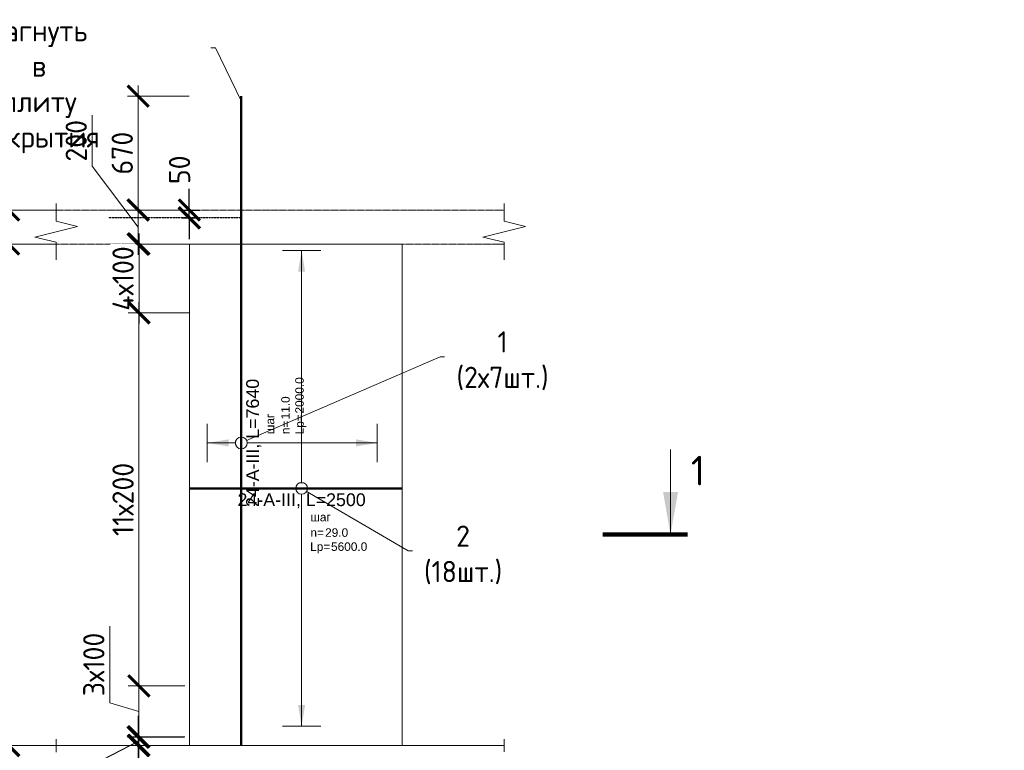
# Model space of a CAD drawing. Header units: millimetres. Extents: x 263826 to 1718326, y -423071 to 70137.
# Tile 57 of 256: x 547708 to 559294, y -391486 to -382890. Entities that reach past the tile are written whole.
import ezdxf
from ezdxf import colors
from ezdxf.entities.mleader import LeaderData, LeaderLine
from ezdxf.enums import TextEntityAlignment as Align
from ezdxf.math import Vec2, Vec3

# ---------------------------------------------------------------- set-up
doc = ezdxf.new("R2010")
doc.units = ezdxf.units.MM
doc.set_wipeout_variables(frame=1)
doc.linetypes.add('01 Штриховая _4 мм_', pattern=[6, 3.5, -2.5])
doc.linetypes.add('GOST2.303 4', pattern=[7, 5, -2, 0])
for name, color, linetype, lineweight in [('AF_Perekritie', 90, 'Continuous', 18), ('AF_Stena', 90, 'Continuous', 18), ('KR_Fundament', 253, 'Continuous', 18), ('АрмСтер', 2, 'Continuous', 50), ('Выноски', 20, 'Continuous', 20), ('подоснова', 151, 'Continuous', 5), ('РАЗМЕРЫ', 1, 'Continuous', 9)]:
    doc.layers.add(name, color=color, linetype=linetype, lineweight=lineweight)
doc.layers.add('АрмСтер_атрибуты', color=2, linetype='Continuous', lineweight=0, plot=False)
doc.styles.add('GOST-2.304_Type-B', font='GOST_Common.ttf')
doc.styles.get("Standard").update_dxf_attribs({"font": 'arial.ttf'})
doc.styles.add('Аннотативный', font='arial.ttf')
doc.dimstyles.new('мой 25', dxfattribs={"dimscale": 100, "dimtxt": 2.5, "dimasz": 2.5, "dimexe": 1.25, "dimexo": 0.625, "dimtad": 1, "dimdec": 0, "dimlfac": 0.5, "dimtxsty": 'GOST-2.304_Type-B', "dimblk": 'ARCHTICK', "dimcen": 2.5, "dimdle": 1.25, "dimaunit": 1, "dimadec": 1, "dimazin": 2, "dimtfac": 1, "dimtdec": 0, "dimtmove": 1, "dimatfit": 3, "dimfxl": 6, "dimfxlon": 1, "dimtfill": 1, "dimlwd": -1, "dimlwe": -1, "dimarcsym": 0})
doc.dimstyles.new('СПДС', dxfattribs={"dimscale": 100, "dimtxt": 2.5, "dimasz": 2.5, "dimexe": 1.25, "dimexo": 0, "dimtad": 1, "dimdec": 0, "dimtxsty": 'GOST-2.304_Type-B', "dimblk": 'ARCHTICK', "dimcen": 2.5, "dimdle": 2, "dimadec": 0, "dimazin": 2, "dimtfac": 0.75, "dimtdec": 0, "dimtmove": 1, "dimatfit": 3, "dimfxl": 1, "dimtolj": 1, "dimarcsym": 1})

# ---------------------------------------------------------------- blocks, each defined once
blk = doc.blocks.new('_None')
blk = doc.blocks.new('_ArchTick')
at = {"color": 0, "linetype": 'ByBlock', "const_width": 0.15}
blk.add_lwpolyline([(-0.5, -0.5), (0.5, 0.5)], dxfattribs=at)
blk = doc.blocks.new('*D1574')
at = {"layer": 'DEFPOINTS', "color": 0, "lineweight": 0, "transparency": 16777216}
for p in [(549102, -385130), (549668, -385130), (549668, -385530)]:
    blk.add_point(p, dxfattribs=at)
at = {"layer": 'РАЗМЕРЫ', "color": 0, "linetype": 'Continuous', "transparency": 16777216}
for p, q in [((548561, -384615), (548561, -384015)), ((549102, -385330), (548561, -384615)), ((549102, -385655), (549102, -385005)), ((549606, -385130), (548977, -385130)), ((549606, -385530), (548977, -385530))]:
    blk.add_line(p, q, dxfattribs=at)
at = {"layer": 'РАЗМЕРЫ', "color": 0, "transparency": 16777216, "xscale": 250, "yscale": 250, "zscale": 250}
for p, rotation in [((549102, -385130), 90), ((549102, -385530), 270)]:
    blk.add_blockref('_ArchTick', p, dxfattribs=dict(at, rotation=rotation))
at = {"layer": 'РАЗМЕРЫ', "color": 0, "lineweight": 0, "transparency": 16777216, "insert": (548373, -384315), "char_height": 250, "attachment_point": 5, "rotation": 90, "style": 'GOST-2.304_Type-B', "bg_fill": 3, "box_fill_scale": 1.1, "bg_fill_color": 256, "bg_fill_true_color": 13158600, "bg_fill_transparency": 0}
blk.add_mtext('200', dxfattribs=at)
blk = doc.blocks.new('*U1342')
at = {"layer": 'РАЗМЕРЫ'}
for p, q in [((112.5, 1400), (-112.5, 1400)), ((112.5, -1400), (-112.5, -1400))]:
    blk.add_line(p, q, dxfattribs=at)
at = {"layer": 'РАЗМЕРЫ', "ltscale": 15}
blk.add_line((0, -1400), (0, 1400), dxfattribs=at)
at = {"layer": 'РАЗМЕРЫ'}
for points in [[(0, 1400), (20.9, 1274.8), (-20.9, 1274.8)], [(0, -1400), (20.9, -1274.8), (-20.9, -1274.8)]]:
    blk.add_solid(points, dxfattribs=at)
at = {"layer": 'АрмСтер_атрибуты', "color": 215, "ltscale": 15, "style": 'Аннотативный'}
for s, p in [('шаг', (51.4, -194.2)), ('n=', (51.4, -285.1)), ('Lр=', (50.2, -367.8))]:
    blk.add_text(s, height=50, dxfattribs=at).set_placement(p)
at = {"layer": 'АрмСтер_атрибуты', "flags": 9}
for tag, p in [('МАССА', (-1033.5, -10.5)), ('ОБОЗНАЧЕНИЕ', (-1033.5, -124.4))]:
    blk.add_attdef(tag, p, '', height=75, dxfattribs=at)
at = {"layer": 'АрмСтер_атрибуты', "style": 'Аннотативный', "flags": 8}
blk.add_attdef('ПОЗ', (110, 29.6), '', height=75, dxfattribs=at)
at = {"layer": 'АрмСтер_атрибуты', "color": 215, "style": 'Аннотативный'}
for tag, p, flags in [('ШАГ', (190.9, -194.2), 10), ('КОЛ', (138, -285.1), 8), ('ШИРИНА', (172.9, -367.8), 8)]:
    blk.add_attdef(tag, p, '', height=50, dxfattribs=dict(at, flags=flags))
at = {"linetype": 'Continuous', "lineweight": 0}
blk.add_wipeout([(35, 0), (28.3, 20.6), (10.8, 33.3), (-10.8, 33.3), (-28.3, 20.6), (-35, 0), (-28.3, -20.6), (-10.8, -33.3), (10.8, -33.3), (28.3, -20.6)], dxfattribs=at)
at = {"color": 0, "linetype": 'ByBlock', "lineweight": -2, "ltscale": 100}
blk.add_line((-657.5, 0), (592.5, 0), dxfattribs=at)
at = {"layer": 'РАЗМЕРЫ'}
blk.add_circle((0, 0), 35, dxfattribs=at)
at = {"layer": 'АрмСтер_атрибуты', "style": 'Аннотативный', "flags": 8}
blk.add_attdef('НАИМЕНОВАНИЕ', text='', height=75, dxfattribs=at).set_placement((0, -29.3), align=Align.TOP_CENTER)
blk = doc.blocks.new('*U1647')
at = {"layer": 'РАЗМЕРЫ'}
for p, q in [((112.5, 200), (-112.5, 200)), ((112.5, -800), (-112.5, -800))]:
    blk.add_line(p, q, dxfattribs=at)
at = {"layer": 'РАЗМЕРЫ', "ltscale": 15}
blk.add_line((0, -800), (0, 200), dxfattribs=at)
at = {"layer": 'РАЗМЕРЫ'}
for points in [[(0, 200), (20.9, 74.8), (-20.9, 74.8)], [(0, -800), (20.9, -674.8), (-20.9, -674.8)]]:
    blk.add_solid(points, dxfattribs=at)
at = {"layer": 'АрмСтер_атрибуты', "color": 215, "ltscale": 15, "style": 'Аннотативный'}
for s, p in [('шаг', (51.4, -194.2)), ('n=', (51.4, -285.1)), ('Lр=', (50.2, -367.8))]:
    blk.add_text(s, height=50, dxfattribs=at).set_placement(p)
at = {"layer": 'АрмСтер_атрибуты', "flags": 9}
for tag, p in [('МАССА', (-2096, -10.5)), ('ОБОЗНАЧЕНИЕ', (-2096, -124.4))]:
    blk.add_attdef(tag, p, '', height=75, dxfattribs=at)
at = {"layer": 'АрмСтер_атрибуты', "style": 'Аннотативный', "flags": 8}
blk.add_attdef('ПОЗ', (110, 29.6), '', height=75, dxfattribs=at)
at = {"layer": 'АрмСтер_атрибуты', "color": 215, "style": 'Аннотативный'}
for tag, p, flags in [('ШАГ', (190.9, -194.2), 10), ('КОЛ', (138, -285.1), 8), ('ШИРИНА', (172.9, -367.8), 8)]:
    blk.add_attdef(tag, p, '', height=50, dxfattribs=dict(at, flags=flags))
at = {"linetype": 'Continuous', "lineweight": 0}
blk.add_wipeout([(35, 0), (28.3, 20.6), (10.8, 33.3), (-10.8, 33.3), (-28.3, 20.6), (-35, 0), (-28.3, -20.6), (-10.8, -33.3), (10.8, -33.3), (28.3, -20.6)], dxfattribs=at)
at = {"color": 0, "linetype": 'ByBlock', "lineweight": -2, "ltscale": 100}
blk.add_line((-1780, 0), (2040, 0), dxfattribs=at)
at = {"layer": 'РАЗМЕРЫ'}
blk.add_circle((0, 0), 35, dxfattribs=at)
at = {"layer": 'АрмСтер_атрибуты', "style": 'Аннотативный', "flags": 8}
blk.add_attdef('НАИМЕНОВАНИЕ', text='', height=75, dxfattribs=at).set_placement((0, -29.3), align=Align.TOP_CENTER)
blk = doc.blocks.new('*D1575')
at = {"layer": 'DEFPOINTS', "color": 0, "transparency": 16777216}
for p in [(548497, -385130), (547578, -385530), (548497, -385530)]:
    blk.add_point(p, dxfattribs=at)
at = {"layer": 'РАЗМЕРЫ', "color": 0, "linetype": 'Continuous', "transparency": 16777216}
for p, q in [((547234, -385227), (547234, -384627)), ((547578, -385005), (547578, -385655)), ((548178, -385130), (547453, -385130)), ((547578, -385330), (547234, -385227)), ((548178, -385530), (547453, -385530))]:
    blk.add_line(p, q, dxfattribs=at)
at = {"layer": 'РАЗМЕРЫ', "color": 0, "transparency": 16777216, "xscale": 250, "yscale": 250, "zscale": 250}
for p, rotation in [((547578, -385130), 90), ((547578, -385530), 270)]:
    blk.add_blockref('_ArchTick', p, dxfattribs=dict(at, rotation=rotation))
at = {"layer": 'РАЗМЕРЫ', "color": 0, "lineweight": 0, "transparency": 16777216, "insert": (547046, -384927), "char_height": 250, "attachment_point": 5, "rotation": 90, "style": 'GOST-2.304_Type-B', "bg_fill": 3, "box_fill_scale": 1.1, "bg_fill_color": 256, "bg_fill_true_color": 13158600, "bg_fill_transparency": 0}
blk.add_mtext('200', dxfattribs=at)
blk = doc.blocks.new('*D1576')
at = {"layer": 'DEFPOINTS', "color": 0, "transparency": 16777216}
for p in [(548497, -385530), (547578, -391430), (549055, -391430)]:
    blk.add_point(p, dxfattribs=at)
at = {"layer": 'РАЗМЕРЫ', "color": 0, "linetype": 'Continuous', "transparency": 16777216}
for p, q in [((547578, -385405), (547578, -391555)), ((548178, -385530), (547453, -385530)), ((548178, -391430), (547453, -391430))]:
    blk.add_line(p, q, dxfattribs=at)
at = {"layer": 'РАЗМЕРЫ', "color": 0, "transparency": 16777216, "xscale": 250, "yscale": 250, "zscale": 250}
for p, rotation in [((547578, -385530), 90), ((547578, -391430), 270)]:
    blk.add_blockref('_ArchTick', p, dxfattribs=dict(at, rotation=rotation))
at = {"layer": 'РАЗМЕРЫ', "color": 0, "lineweight": 0, "transparency": 16777216, "insert": (547390, -388480), "char_height": 250, "attachment_point": 5, "rotation": 90, "style": 'GOST-2.304_Type-B', "bg_fill": 3, "box_fill_scale": 1.1, "bg_fill_color": 256, "bg_fill_true_color": 13158600, "bg_fill_transparency": 0}
blk.add_mtext('2950', dxfattribs=at)
blk = doc.blocks.new('*D1544')
at = {"layer": 'DEFPOINTS', "color": 0, "transparency": 16777216}
for p in [(549102, -391330), (549707, -391330), (549707, -391430)]:
    blk.add_point(p, dxfattribs=at)
at = {"layer": 'РАЗМЕРЫ', "color": 0, "linetype": 'Continuous', "transparency": 16777216}
for p, q in [((549102, -391330), (549102, -391080)), ((549102, -391380), (548571, -391653)), ((549644, -391330), (548977, -391330)), ((549102, -391430), (549102, -391330)), ((549102, -391430), (549102, -391330)), ((549644, -391430), (548977, -391430)), ((549102, -391430), (549102, -391680)), ((548571, -391653), (548571, -392078))]:
    blk.add_line(p, q, dxfattribs=at)
at = {"layer": 'РАЗМЕРЫ', "color": 0, "transparency": 16777216, "xscale": 250, "yscale": 250, "zscale": 250}
for p, rotation in [((549102, -391330), 270), ((549102, -391430), 90)]:
    blk.add_blockref('_ArchTick', p, dxfattribs=dict(at, rotation=rotation))
at = {"layer": 'РАЗМЕРЫ', "color": 0, "lineweight": 0, "transparency": 16777216, "insert": (548384, -391866), "char_height": 250, "attachment_point": 5, "rotation": 90, "style": 'GOST-2.304_Type-B', "bg_fill": 3, "box_fill_scale": 1.1, "bg_fill_color": 256, "bg_fill_true_color": 13158600, "bg_fill_transparency": 0}
blk.add_mtext('50', dxfattribs=at)
blk = doc.blocks.new('*D1642')
at = {"layer": 'DEFPOINTS', "color": 0, "transparency": 16777216}
for p in [(549102, -383790), (550316, -383790), (549668, -385130)]:
    blk.add_point(p, dxfattribs=at)
at = {"layer": 'РАЗМЕРЫ', "color": 0, "linetype": 'Continuous', "transparency": 16777216}
for p, q in [((549102, -385255), (549102, -383665)), ((549702, -383790), (548977, -383790)), ((549606, -385130), (548977, -385130))]:
    blk.add_line(p, q, dxfattribs=at)
at = {"layer": 'РАЗМЕРЫ', "color": 0, "transparency": 16777216, "xscale": 250, "yscale": 250, "zscale": 250}
for p, rotation in [((549102, -383790), 90), ((549102, -385130), 270)]:
    blk.add_blockref('_ArchTick', p, dxfattribs=dict(at, rotation=rotation))
at = {"layer": 'РАЗМЕРЫ', "color": 0, "lineweight": 0, "transparency": 16777216, "insert": (548915, -384460), "char_height": 250, "attachment_point": 5, "rotation": 90, "style": 'GOST-2.304_Type-B', "bg_fill": 3, "box_fill_scale": 1.1, "bg_fill_color": 256, "bg_fill_true_color": 13158600, "bg_fill_transparency": 0}
blk.add_mtext('670', dxfattribs=at)
blk = doc.blocks.new('*D1678')
at = {"layer": 'DEFPOINTS', "color": 0, "transparency": 16777216}
for p in [(549678, -385530), (549112, -386340), (549404, -386340)]:
    blk.add_point(p, dxfattribs=at)
at = {"layer": 'РАЗМЕРЫ', "color": 0, "linetype": 'Continuous', "transparency": 16777216}
for p, q in [((549112, -385405), (549112, -386465)), ((549615, -385530), (548987, -385530)), ((549342, -386340), (548987, -386340))]:
    blk.add_line(p, q, dxfattribs=at)
at = {"layer": 'РАЗМЕРЫ', "color": 0, "lineweight": 0, "transparency": 16777216, "insert": (548924, -385935), "char_height": 250, "attachment_point": 5, "rotation": 90, "style": 'GOST-2.304_Type-B', "bg_fill": 3, "box_fill_scale": 1.1, "bg_fill_color": 256, "bg_fill_true_color": 13158600, "bg_fill_transparency": 0}
blk.add_mtext('4х100', dxfattribs=at)
at = {"layer": 'РАЗМЕРЫ', "color": 0, "transparency": 16777216, "xscale": 250, "yscale": 250, "zscale": 250}
for p, rotation in [((549112, -385530), 90), ((549112, -386340), 270)]:
    blk.add_blockref('_ArchTick', p, dxfattribs=dict(at, rotation=rotation))
blk = doc.blocks.new('*D1775')
at = {"layer": 'DEFPOINTS', "color": 0, "transparency": 16777216}
for p in [(549111, -391329), (549716, -391329), (549716, -391429)]:
    blk.add_point(p, dxfattribs=at)
at = {"layer": 'РАЗМЕРЫ', "color": 0, "linetype": 'Continuous', "transparency": 16777216}
for p, q in [((549111, -391329), (549111, -391079)), ((549111, -391379), (548580, -391653)), ((549653, -391329), (548986, -391329)), ((549111, -391429), (549111, -391329)), ((549111, -391429), (549111, -391329)), ((549653, -391429), (548986, -391429)), ((549111, -391429), (549111, -391679)), ((548580, -391653), (548580, -392078))]:
    blk.add_line(p, q, dxfattribs=at)
at = {"layer": 'РАЗМЕРЫ', "color": 0, "transparency": 16777216, "xscale": 250, "yscale": 250, "zscale": 250}
for p, rotation in [((549111, -391329), 270), ((549111, -391429), 90)]:
    blk.add_blockref('_ArchTick', p, dxfattribs=dict(at, rotation=rotation))
at = {"layer": 'РАЗМЕРЫ', "color": 0, "lineweight": 0, "transparency": 16777216, "insert": (548392, -391865), "char_height": 250, "attachment_point": 5, "rotation": 90, "style": 'GOST-2.304_Type-B', "bg_fill": 3, "box_fill_scale": 1.1, "bg_fill_color": 256, "bg_fill_true_color": 13158600, "bg_fill_transparency": 0}
blk.add_mtext('50', dxfattribs=at)
blk = doc.blocks.new('*D1774')
at = {"layer": 'DEFPOINTS', "color": 0, "transparency": 16777216}
for p in [(549111, -391329), (549716, -391329), (549716, -391429)]:
    blk.add_point(p, dxfattribs=at)
at = {"layer": 'РАЗМЕРЫ', "color": 0, "linetype": 'Continuous', "transparency": 16777216}
for p, q in [((549111, -391329), (549111, -391079)), ((549111, -391379), (548580, -391653)), ((549653, -391329), (548986, -391329)), ((549111, -391429), (549111, -391329)), ((549111, -391429), (549111, -391329)), ((549653, -391429), (548986, -391429)), ((549111, -391429), (549111, -391679)), ((548580, -391653), (548580, -392078))]:
    blk.add_line(p, q, dxfattribs=at)
at = {"layer": 'РАЗМЕРЫ', "color": 0, "transparency": 16777216, "xscale": 250, "yscale": 250, "zscale": 250}
for p, rotation in [((549111, -391329), 270), ((549111, -391429), 90)]:
    blk.add_blockref('_ArchTick', p, dxfattribs=dict(at, rotation=rotation))
at = {"layer": 'РАЗМЕРЫ', "color": 0, "lineweight": 0, "transparency": 16777216, "insert": (548392, -391865), "char_height": 250, "attachment_point": 5, "rotation": 90, "style": 'GOST-2.304_Type-B', "bg_fill": 3, "box_fill_scale": 1.1, "bg_fill_color": 256, "bg_fill_true_color": 13158600, "bg_fill_transparency": 0}
blk.add_mtext('50', dxfattribs=at)
blk = doc.blocks.new('*D1776')
at = {"layer": 'DEFPOINTS', "color": 0, "transparency": 16777216}
for p in [(549111, -390729), (549716, -390729), (549617, -391329)]:
    blk.add_point(p, dxfattribs=at)
at = {"layer": 'РАЗМЕРЫ', "color": 0, "linetype": 'Continuous', "transparency": 16777216}
for p, q in [((548767, -390926), (548767, -390026)), ((549111, -391454), (549111, -390604)), ((549653, -390729), (548986, -390729)), ((549111, -391029), (548767, -390926)), ((549554, -391329), (548986, -391329))]:
    blk.add_line(p, q, dxfattribs=at)
at = {"layer": 'РАЗМЕРЫ', "color": 0, "transparency": 16777216, "xscale": 250, "yscale": 250, "zscale": 250}
for p, rotation in [((549111, -390729), 90), ((549111, -391329), 270)]:
    blk.add_blockref('_ArchTick', p, dxfattribs=dict(at, rotation=rotation))
at = {"layer": 'РАЗМЕРЫ', "color": 0, "lineweight": 0, "transparency": 16777216, "insert": (548580, -390476), "char_height": 250, "attachment_point": 5, "rotation": 90, "style": 'GOST-2.304_Type-B', "bg_fill": 3, "box_fill_scale": 1.1, "bg_fill_color": 256, "bg_fill_true_color": 13158600, "bg_fill_transparency": 0}
blk.add_mtext('3х100', dxfattribs=at)
blk = doc.blocks.new('*D1777')
at = {"layer": 'DEFPOINTS', "color": 0, "transparency": 16777216}
for p in [(549111, -386339), (549776, -386339), (549685, -390729)]:
    blk.add_point(p, dxfattribs=at)
at = {"layer": 'РАЗМЕРЫ', "color": 0, "linetype": 'Continuous', "transparency": 16777216}
for p, q in [((549111, -390854), (549111, -386214)), ((549711, -386339), (548986, -386339)), ((549623, -390729), (548986, -390729))]:
    blk.add_line(p, q, dxfattribs=at)
at = {"layer": 'РАЗМЕРЫ', "color": 0, "transparency": 16777216, "xscale": 250, "yscale": 250, "zscale": 250}
for p, rotation in [((549111, -386339), 90), ((549111, -390729), 270)]:
    blk.add_blockref('_ArchTick', p, dxfattribs=dict(at, rotation=rotation))
at = {"layer": 'РАЗМЕРЫ', "color": 0, "lineweight": 0, "transparency": 16777216, "insert": (548924, -388534), "char_height": 250, "attachment_point": 5, "rotation": 90, "style": 'GOST-2.304_Type-B', "bg_fill": 3, "box_fill_scale": 1.1, "bg_fill_color": 256, "bg_fill_true_color": 13158600, "bg_fill_transparency": 0}
blk.add_mtext('11х200', dxfattribs=at)
blk = doc.blocks.new('*D3841')
at = {"color": 0, "lineweight": -2, "transparency": 16777216}
for p, q in [((549704, -385130), (549704, -384880)), ((549615, -385130), (549829, -385130)), ((549704, -385221), (549704, -385130)), ((549615, -385221), (549829, -385221)), ((549704, -385221), (549704, -385471))]:
    blk.add_line(p, q, dxfattribs=at)
at = {"layer": 'DEFPOINTS', "color": 0, "lineweight": 0, "transparency": 16777216}
for p in [(549615, -385130, 3100), (549704, -385130), (549615, -385221, 3100)]:
    blk.add_point(p, dxfattribs=at)
at = {"color": 0, "lineweight": -2, "transparency": 16777216, "xscale": 250, "yscale": 250, "zscale": 250}
for p, rotation in [((549704, -385130), 270), ((549704, -385221), 90)]:
    blk.add_blockref('_ArchTick', p, dxfattribs=dict(at, rotation=rotation))
at = {"color": 0, "lineweight": 0, "transparency": 16777216, "insert": (549589, -384656), "char_height": 250, "attachment_point": 5, "rotation": 90, "style": 'GOST-2.304_Type-B'}
blk.add_mtext('\\A1;50', dxfattribs=at)

msp = doc.modelspace()

# ---------------------------------------------------------------- hatches: boundary and pattern name
at = {"layer": 'Выноски'}
msp.add_hatch(color=256, dxfattribs=at).paths.add_polyline_path([(555366.66621, -388947.69173), (555454.8297, -388447.6917), (555278.50271, -388447.6917)], flags=0)

# ---------------------------------------------------------------- linework, layer by layer
at = {"layer": 'AF_Perekritie', "linetype": '01 Штриховая _4 мм_', "lineweight": 9}
for p, q in [((553327.14185, -385129.70664, 3100), (553408.49822, -385129.70664, 3100)), ((553327.14185, -385129.70664, 3100), (553408.49822, -385129.70664, 3100)), ((553408.49822, -385529.70664, 3100), (553327.14185, -385529.70664, 3100)), ((553408.49822, -385529.70664, 3100), (553327.14185, -385529.70664, 3100)), ((553327.14185, -391429.70664, 3100), (553408.49822, -391429.70664, 3100))]:
    msp.add_line(p, q, dxfattribs=at)
at = {"layer": 'AF_Stena', "lineweight": 0}
msp.add_line((552206.99274, -391429.70664, 3100), (552206.99274, -385529.70664, 3100), dxfattribs=at)
at = {"layer": 'AF_Stena', "lineweight": 20, "elevation": 3100}
for points in [[(548136.21367, -385204.70664), (548136.21367, -385054.70664)], [(548136.21367, -385204.70664), (548136.21367, -385054.70664)], [(553408.49822, -385204.70664), (553408.49822, -385054.70664)], [(553408.49822, -385204.70664), (553408.49822, -385054.70664)], [(548136.21367, -385204.70664), (548136.21367, -385259.70684)], [(548136.21367, -385204.70664), (548136.21367, -385259.70684)], [(553408.49822, -385204.70664), (553408.49822, -385259.70684)], [(553408.49822, -385204.70664), (553408.49822, -385259.70684)], [(553658.49822, -385322.20684), (553158.49822, -385447.20684)], [(553658.49822, -385322.20684), (553158.49822, -385447.20684)], [(553408.49822, -385259.70684), (553658.49822, -385322.20684)], [(553408.49822, -385259.70684), (553658.49822, -385322.20684)], [(547886.21367, -385447.20684), (548136.21367, -385509.70684)], [(547886.21367, -385447.20684), (548136.21367, -385509.70684)], [(553158.49822, -385447.20684), (553408.49822, -385509.70684)], [(553158.49822, -385447.20684), (553408.49822, -385509.70684)], [(548136.21367, -385509.70684), (548136.21367, -385564.70704)], [(548136.21367, -385509.70684), (548136.21367, -385564.70704)], [(548136.21367, -385564.70704), (548136.21367, -385714.70704)], [(548136.21367, -385564.70704), (548136.21367, -385714.70704)], [(553408.49822, -385509.70684), (553408.49822, -385564.70704)], [(553408.49822, -385509.70684), (553408.49822, -385564.70704)], [(553408.49822, -385564.70704), (553408.49822, -385714.70704)], [(553408.49822, -385564.70704), (553408.49822, -385714.70704)], [(553408.49822, -391504.70664), (553408.49822, -391354.70664)]]:
    msp.add_lwpolyline(points, dxfattribs=at)
at = {"layer": 'АрмСтер', "ltscale": 15}
msp.add_line((550314.83155, -391429.70664, 3100), (550315.73732, -383789.78936, 3100), dxfattribs=at)
at = {"layer": 'Выноски'}
msp.add_line((555366.66621, -388947.69173, 3100), (555366.66621, -387947.69167, 3100), dxfattribs=at)
at = {"layer": 'Выноски', "elevation": 3100}
msp.add_lwpolyline([(554566.66616, -388947.69173, 50, 50, 0), (555566.66622, -388947.69173, 50, 50, 0)], format="xyseb", dxfattribs=at)

# ---------------------------------------------------------------- texts
at = {"layer": 'Выноски', "style": 'GOST-2.304_Type-B'}
msp.add_text('1', height=350.00002, dxfattribs=at).set_placement((555606.03328, -388370.82463, 3100))

# ---------------------------------------------------------------- dimensions: what is measured, and where the dimension line sits
at = {"layer": 'РАЗМЕРЫ', "color": 146, "lineweight": 0}
dim = msp.add_linear_dim(base=(549102.27402, -385129.70664, 3100), p1=(549668.22319, -385529.70664, 3100), p2=(549668.22319, -385129.70664, 3100), angle=90, dimstyle='мой 25', dxfattribs=at)
dim.commit()
dim.dimension.update_dxf_attribs({"geometry": '*D1574', "text_midpoint": (548560.99296, -384552.45905, 3100), "dimtype": 160})

# ---------------------------------------------------------------- leaders
at = {"layer": 'подоснова'}
ml = msp.add_multileader_mtext('Standard', dxfattribs=at)
ml.set_content('1 (2х7шт.)', color=256, style='GOST-2.304_Type-B')
ml.set_leader_properties(color=256, linetype='ByLayer', lineweight=15)
ml.set_arrow_properties(name='NONE')
ml.build(insert=Vec2(0, 0))
ml.multileader.update_dxf_attribs({"text_left_attachment_type": 6, "text_right_attachment_type": 6, "dogleg_length": 10, "arrow_head_size": 18})
ctx = ml.context
ctx.base_point, ctx.char_height, ctx.arrow_head_size, ctx.landing_gap_size, ctx.plane_origin = Vec3(552664.54127, -386856.56283, 3100), 250, 18, 20, Vec3(549910.93836, -385554.03205, 3100)
ctx.left_attachment, ctx.right_attachment, ctx.text_align_type = 6, 6, 1
notes = []
notes.append((ctx, [(0, (1, 1, 0), (552654.54127, -386856.56283, 3100), (1, 0), 10, [(0, [(550314.83155, -387869.70664, 3100)], 0, [])])]))
ctx.mtext.insert, ctx.mtext.width, ctx.mtext.alignment, ctx.mtext.flow_direction = Vec3(553389.8443, -386556.56283, 3100), 22.8977991, 2, 5
ml = msp.add_multileader_mtext('Standard', dxfattribs=at)
ml.set_content('2 (18шт.)', color=256, style='GOST-2.304_Type-B')
ml.set_leader_properties(color=256, linetype='ByLayer', lineweight=15)
ml.set_arrow_properties(name='NONE')
ml.build(insert=Vec2(0, 0))
ml.multileader.update_dxf_attribs({"text_left_attachment_type": 6, "text_right_attachment_type": 6, "dogleg_length": 10, "arrow_head_size": 18})
ctx = ml.context
ctx.base_point, ctx.char_height, ctx.arrow_head_size, ctx.landing_gap_size, ctx.plane_origin = Vec3(552287.67296, -389141.09579, 3100), 250, 18, 20, Vec3(550184.82515, -388595.04998, 3100)
ctx.left_attachment, ctx.right_attachment, ctx.text_align_type = 6, 6, 1
notes.append((ctx, [(0, (1, 1, 0), (552277.67296, -389141.09579, 3100), (1, 0), 10, [(0, [(551025.41011, -388404.08749, 3100)], 0, [])])]))
ctx.mtext.insert, ctx.mtext.width, ctx.mtext.alignment, ctx.mtext.flow_direction = Vec3(552925.47599, -388841.09579, 3100), 22.8977991, 2, 5
for ctx, leaders in notes:
    for number, flags, end, landing, length, lines in leaders:
        leader = LeaderData()
        leader.index, (leader.has_last_leader_line, leader.has_dogleg_vector, leader.attachment_direction) = number, flags
        leader.last_leader_point, leader.dogleg_vector, leader.dogleg_length = Vec3(end), Vec3(landing), length
        for number, points, colour, breaks in lines:
            line = LeaderLine()
            line.index, line.vertices, line.color, line.breaks = number, Vec3.list(points), colors.encode_raw_color(colour), breaks
            leader.lines.append(line)
        ctx.leaders.append(leader)

# ---------------------------------------------------------------- next in the draw order: linework, layer by layer
at = {"layer": 'AF_Perekritie', "linetype": '01 Штриховая _4 мм_', "lineweight": 9}
for p, q in [((553327.04263, -385129.70664, 3100), (548136.21367, -385129.70664, 3100)), ((548136.21367, -385529.70664, 3100), (553327.04263, -385529.70664, 3100))]:
    msp.add_line(p, q, dxfattribs=at)
at = {"layer": 'AF_Stena', "lineweight": 0}
for p, q in [((552206.99274, -385529.70664, 3100), (549706.99274, -385529.70664, 3100)), ((549706.99274, -385529.70664, 3100), (549706.99274, -391429.70664, 3100))]:
    msp.add_line(p, q, dxfattribs=at)
at = {"layer": 'AF_Stena', "lineweight": 20, "elevation": 3100}
for points in [[(548386.21367, -385322.20684), (547886.21367, -385447.20684)], [(548386.21367, -385322.20684), (547886.21367, -385447.20684)], [(548136.21367, -385259.70684), (548386.21367, -385322.20684)], [(548136.21367, -385259.70684), (548386.21367, -385322.20684)]]:
    msp.add_lwpolyline(points, dxfattribs=at)

# ---------------------------------------------------------------- next in the draw order: block references
at = {"layer": 'АрмСтер', "ltscale": 15}
ref = msp.add_blockref('*U1342', (551025.41011, -388404.08749, 3100), dxfattribs=dict(at, xscale=2, yscale=2, zscale=2))
ref.add_attrib('НАИМЕНОВАНИЕ', '24-A-III, L=2500', dxfattribs={"layer": 'АрмСтер_атрибуты', "height": 150, "style": 'Аннотативный', "flags": 8}).set_placement((551025.41011, -388462.76518, 3100), align=Align.TOP_CENTER)
ref.add_attrib('КОЛ', '29.0', (551301.50772, -388974.3379, 3100), dxfattribs={"layer": 'АрмСтер_атрибуты', "color": 215, "height": 100, "style": 'Аннотативный', "flags": 8})
ref.add_attrib('ШИРИНА', '5600.0', (551371.17988, -389139.68626, 3100), dxfattribs={"layer": 'АрмСтер_атрибуты', "color": 215, "height": 100, "style": 'Аннотативный', "flags": 8})

# ---------------------------------------------------------------- next in the draw order: block references
ref = msp.add_blockref('*U1647', (550314.83155, -387869.70664, 3100), dxfattribs=dict(at, xscale=2, yscale=2, zscale=2, rotation=90))
ref.add_attrib('НАИМЕНОВАНИЕ', '24-A-III, L=7640', dxfattribs={"layer": 'АрмСтер_атрибуты', "height": 150, "rotation": 90, "style": 'Аннотативный', "flags": 8}).set_placement((550373.50924, -387869.70664, 3100), align=Align.TOP_CENTER)
ref.add_attrib('КОЛ', '11.0', (550885.08196, -387593.60903, 3100), dxfattribs={"layer": 'АрмСтер_атрибуты', "color": 215, "height": 100, "rotation": 90, "style": 'Аннотативный', "flags": 8})
ref.add_attrib('ШИРИНА', '2000.0', (551050.43032, -387523.93687, 3100), dxfattribs={"layer": 'АрмСтер_атрибуты', "color": 215, "height": 100, "rotation": 90, "style": 'Аннотативный', "flags": 8})

# ---------------------------------------------------------------- next in the draw order: linework, layer by layer
at = {"layer": 'AF_Perekritie', "linetype": '01 Штриховая _4 мм_', "lineweight": 9}
for p, q in [((553327.04263, -385129.70664, 3100), (548136.21367, -385129.70664, 3100)), ((548136.21367, -385529.70664, 3100), (553327.04263, -385529.70664, 3100))]:
    msp.add_line(p, q, dxfattribs=at)
at = {"layer": 'AF_Stena', "lineweight": 0}
for p, q in [((552206.99274, -385529.70664, 3100), (549706.99274, -385529.70664, 3100)), ((549706.99274, -391429.70664, 3100), (552206.99274, -391429.70664, 3100))]:
    msp.add_line(p, q, dxfattribs=at)
at = {"layer": 'KR_Fundament', "lineweight": 0}
msp.add_line((553408.49822, -391429.70664, 3100), (548136.21367, -391429.70664, 3100), dxfattribs=at)

# ---------------------------------------------------------------- next in the draw order: dimensions: what is measured, and where the dimension line sits
at = {"layer": 'РАЗМЕРЫ', "color": 146, "lineweight": 0, "true_color": 0x006272}
dim = msp.add_linear_dim(base=(549102.27402, -383789.78936, 3100), p1=(549668.22319, -385129.70664, 3100), p2=(550315.73732, -383789.78936, 3100), angle=90, dimstyle='мой 25', dxfattribs=at)
dim.commit()
dim.dimension.update_dxf_attribs({"geometry": '*D1642', "text_midpoint": (548914.77402, -384459.748, 3100)})
at = {"layer": 'РАЗМЕРЫ', "color": 146, "lineweight": 0}
dim = msp.add_linear_dim(base=(547577.71628, -385529.70664, 3100), p1=(548496.68361, -385129.70664, 3100), p2=(548496.68361, -385529.70664, 3100), angle=90, dimstyle='мой 25', dxfattribs=at)
dim.commit()
dim.dimension.update_dxf_attribs({"geometry": '*D1575', "text_midpoint": (547046.46628, -385164.08164, 3100)})

# ---------------------------------------------------------------- next in the draw order: linework, layer by layer
at = {"color": 1, "linetype": 'GOST2.303 4', "lineweight": 30, "ltscale": 0.5, "elevation": 3100}
msp.add_lwpolyline([(550315.57847, -385220.79259), (548752.11097, -385220.79259)], dxfattribs=at)

# ---------------------------------------------------------------- next in the draw order: dimensions: what is measured, and where the dimension line sits
at = {"layer": 'РАЗМЕРЫ', "color": 146, "lineweight": 0}
dim = msp.add_linear_dim(base=(547577.71628, -391429.70664, 3100), p1=(548496.68361, -385529.70664, 3100), p2=(549055.3568, -391429.70664, 3100), angle=90, dimstyle='мой 25', dxfattribs=at)
dim.commit()
dim.dimension.update_dxf_attribs({"geometry": '*D1576', "text_midpoint": (547390.21628, -388479.70664, 3100)})

# ---------------------------------------------------------------- next in the draw order: leaders
at = {"layer": 'подоснова'}
ml = msp.add_multileader_mtext('Standard', dxfattribs=at)
ml.set_content('Загнуть в плиту покрытия', color=256, style='GOST-2.304_Type-B')
ml.set_leader_properties(color=256, linetype='ByLayer', lineweight=15)
ml.set_arrow_properties(name='NONE')
ml.build(insert=Vec2(0, 0))
ml.multileader.update_dxf_attribs({"text_left_attachment_type": 6, "text_right_attachment_type": 6, "dogleg_length": 10, "arrow_head_size": 18})
ctx = ml.context
ctx.base_point, ctx.char_height, ctx.arrow_head_size, ctx.landing_gap_size, ctx.plane_origin = Vec3(545867.41705, -383219.81091), 250, 18, 20, Vec3(546623.28136, -382673.76511)
ctx.left_attachment, ctx.right_attachment, ctx.text_align_type = 6, 6, 1
notes = []
notes.append((ctx, [(1, (1, 1, 0), (550011.73523, -383219.81091), (-1, 0), 10, [(0, [(550313.04201, -383843.24817)], 0, [])])]))
ctx.mtext.insert, ctx.mtext.width, ctx.mtext.alignment, ctx.mtext.flow_direction = Vec3(547934.57614, -382894.81091), 22.8977991, 2, 5
for ctx, leaders in notes:
    for number, flags, end, landing, length, lines in leaders:
        leader = LeaderData()
        leader.index, (leader.has_last_leader_line, leader.has_dogleg_vector, leader.attachment_direction) = number, flags
        leader.last_leader_point, leader.dogleg_vector, leader.dogleg_length = Vec3(end), Vec3(landing), length
        for number, points, colour, breaks in lines:
            line = LeaderLine()
            line.index, line.vertices, line.color, line.breaks = number, Vec3.list(points), colors.encode_raw_color(colour), breaks
            leader.lines.append(line)
        ctx.leaders.append(leader)

# ---------------------------------------------------------------- next in the draw order: linework, layer by layer
at = {"layer": 'AF_Stena', "lineweight": 20, "elevation": 3100}
msp.add_lwpolyline([(548136.21367, -391506.70664), (548136.21367, -391356.70664)], dxfattribs=at)
at = {"layer": 'KR_Fundament', "lineweight": 0}
msp.add_line((553327.04263, -391429.70664, 3100), (548136.21367, -391429.70664, 3100), dxfattribs=at)

# ---------------------------------------------------------------- next in the draw order: dimensions: what is measured, and where the dimension line sits
at = {"layer": 'РАЗМЕРЫ', "color": 146, "lineweight": 0, "true_color": 0x006272}
dim = msp.add_linear_dim(base=(549111.74724, -386339.70664, 3100), p1=(549677.69641, -385529.70664, 3100), p2=(549404.0451, -386339.70664, 3100), angle=90, text='4х100', dimstyle='мой 25', dxfattribs=at)
dim.commit()
dim.dimension.update_dxf_attribs({"geometry": '*D1678', "text_midpoint": (549111.74724, -385934.70664, 3100), "dimtype": 160})

# ---------------------------------------------------------------- next in the draw order: dimensions: what is measured, and where the dimension line sits
at = {"color": 1, "lineweight": 0}
dim = msp.add_linear_dim(base=(549704.35171, -385129.70664), p1=(549614.7916, -385220.79259, 3100), p2=(549614.7916, -385129.70664, 3100), angle=90, text='50', dimstyle='СПДС', dxfattribs=at)
dim.commit()
dim.dimension.update_dxf_attribs({"geometry": '*D3841', "text_midpoint": (549776.43707, -384656.11731), "dimtype": 160})
at = {"layer": 'РАЗМЕРЫ', "color": 146, "lineweight": 0, "true_color": 0x006272}
dim = msp.add_linear_dim(base=(549102.27402, -391329.85826, 3100), p1=(549706.99274, -391429.70664, 3100), p2=(549706.99274, -391329.85826, 3100), angle=90, dimstyle='мой 25', dxfattribs=at)
dim.commit()
dim.dimension.update_dxf_attribs({"geometry": '*D1544', "text_midpoint": (548571.02402, -391715.5878, 3100), "dimtype": 160})

# ---------------------------------------------------------------- next in the draw order: dimensions: what is measured, and where the dimension line sits
dim = msp.add_linear_dim(base=(549111.18308, -391329.29409, 3100), p1=(549715.9018, -391429.14247, 3100), p2=(549715.9018, -391329.29409, 3100), angle=90, dimstyle='мой 25', dxfattribs=at)
dim.commit()
dim.dimension.update_dxf_attribs({"geometry": '*D1775', "text_midpoint": (548579.93308, -391715.02363, 3100), "dimtype": 160})

# ---------------------------------------------------------------- next in the draw order: dimensions: what is measured, and where the dimension line sits
dim = msp.add_linear_dim(base=(549111.18308, -391329.29409, 3100), p1=(549715.9018, -391429.14247, 3100), p2=(549715.9018, -391329.29409, 3100), angle=90, dimstyle='мой 25', dxfattribs=at)
dim.commit()
dim.dimension.update_dxf_attribs({"geometry": '*D1774', "text_midpoint": (548579.93308, -391715.02363, 3100), "dimtype": 160})

# ---------------------------------------------------------------- next in the draw order: dimensions: what is measured, and where the dimension line sits
dim = msp.add_linear_dim(base=(549111.18308, -390729.29409, 3100), p1=(549616.89516, -391329.29409, 3100), p2=(549715.9018, -390729.29409, 3100), angle=90, text='3х100', dimstyle='мой 25', dxfattribs=at)
dim.commit()
dim.dimension.update_dxf_attribs({"geometry": '*D1776', "text_midpoint": (548579.93308, -390863.66909, 3100)})

# ---------------------------------------------------------------- next in the draw order: dimensions: what is measured, and where the dimension line sits
dim = msp.add_linear_dim(base=(549111.18308, -386339.14247, 3100), p1=(549685.27454, -390729.29409, 3100), p2=(549775.9018, -386339.14247, 3100), angle=90, text='11х200', dimstyle='мой 25', dxfattribs=at)
dim.commit()
dim.dimension.update_dxf_attribs({"geometry": '*D1777', "text_midpoint": (548923.68308, -388534.21828, 3100)})

# ---------------------------------------------------------------- next in the draw order: texts
at = {"ltscale": 100, "insert": (521291.13242, -387310.80667, 3100), "char_height": 250, "width": 17398.1240905, "attachment_point": 1, "style": 'GOST-2.304_Type-B'}
msp.add_mtext('\\pi-750,l750,t750,5000;1.^IОбщие примечания см. лист 1\\P2.^IШпильки поз.3 устанавливать с шагом 400 по вертикали и с шагом  400 по горизонтали .\\P3.^IАрмирование пилонов  выполнять отдельными стержнями. Арматуру вязать вязальной проволокой в каждом пересечении.\\P{\\C7;4.^IДиаметр оправки стержня при d<20мм - 5d, при d≥20мм - 8d}', dxfattribs=at)

doc.saveas('drawing.dxf')
